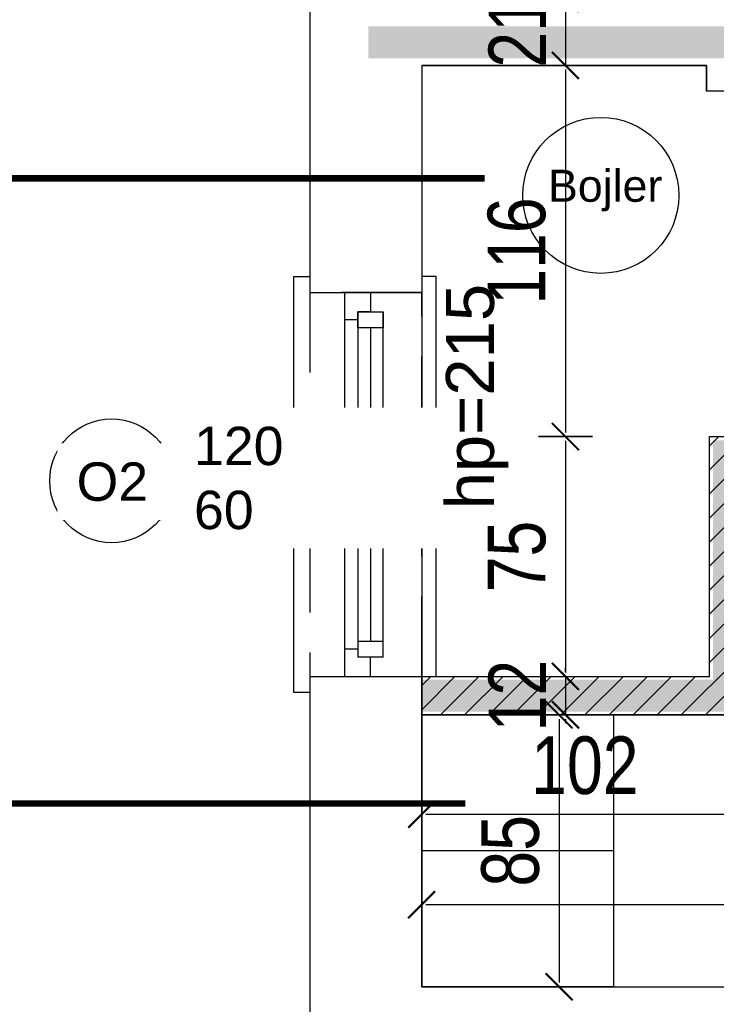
# Model space of a CAD drawing. Header units: millimetres. Extents: x -5941 to 19721, y -9230 to 6433.
# Tile 85 of 204: x 5061 to 5279, y -4045 to -3737. Entities that reach past the tile are written whole.
import ezdxf

# ---------------------------------------------------------------- set-up
doc = ezdxf.new("R2010")
doc.units = ezdxf.units.MM
doc.linetypes.add('DASHED', pattern=[0.75, 0.5, -0.25])
for name, color, linetype in [('A-KK-ODDYMIANIE', 11, 'Continuous'), ('A_drzwi', 3, 'Continuous'), ('A_hatch', 8, 'Continuous'), ('A_meble', 6, 'Continuous'), ('A_okno', 3, 'Continuous'), ('A_opis pom', 1, 'Continuous'), ('A_SC_MUROWANA_DZIAŁOWA', 42, 'Continuous'), ('A_scianazew', 42, 'Continuous'), ('a_sciany nowe', 2, 'Continuous'), ('A_wymiary', 55, 'Continuous')]:
    doc.layers.add(name, color=color, linetype=linetype)
doc.layers.add('A_POWIERZCHNIE', color=13, linetype='Continuous', plot=False)
doc.layers.add('A_WYMIAR_ZEW', color=55, linetype='Continuous', lineweight=15)
doc.styles.add('ARIAL', font='arial.ttf', dxfattribs={"width": 0.8})
doc.styles.get("Standard").update_dxf_attribs({"font": 'arial.ttf'})
doc.dimstyles.new('100', dxfattribs={"dimscale": 100, "dimtxt": 0.18, "dimasz": 0.013, "dimexe": 0.2, "dimexo": 0, "dimgap": 0.06, "dimtad": 1, "dimdec": 1, "dimrnd": 0.5, "dimzin": 12, "dimdsep": 46, "dimtxsty": 'ARIAL', "dimblk": 'wymiar', "dimcen": 0, "dimdle": 0.2, "dimse1": 1, "dimse2": 1, "dimclrd": 256, "dimclre": 40, "dimclrt": 3, "dimaunit": 1, "dimadec": 0, "dimazin": 0, "dimtfac": 0.4, "dimtdec": 1, "dimtix": 1, "dimtmove": 2, "dimatfit": 3, "dimldrblk": 'wymiar', "dimfxl": 0, "dimtvp": 0.88, "dimtolj": 1, "dimtzin": 12, "dimarcsym": 0})

# ---------------------------------------------------------------- blocks, each defined once
blk = doc.blocks.new('wymiar')
at = {"color": 0, "ltscale": 100}
blk.add_line((0, -6.5), (0, 6.5), dxfattribs=at)
at = {"color": 0, "ltscale": 100, "const_width": 0.5}
blk.add_lwpolyline([(-3.25, -3.25), (3.25, 3.25)], dxfattribs=at)
blk = doc.blocks.new('*D116')
at = {"layer": 'A_wymiary', "lineweight": -2}
blk.add_line((5467.73, -4013.44), (5188.33, -4013.44), dxfattribs=at)
at = {"layer": 'Defpoints', "color": 0}
for p in [(5469.03, -3967.48), (5187.03, -3996.48), (5187.03, -4013.44)]:
    blk.add_point(p, dxfattribs=at)
at = {"layer": 'A_wymiary', "lineweight": -2, "xscale": 1.3, "yscale": 1.3, "zscale": 1.3, "rotation": 180}
blk.add_blockref('wymiar', (5187.03, -4013.44), dxfattribs=at)
at = {"layer": 'A_wymiary', "lineweight": -2, "xscale": 1.3, "yscale": 1.3, "zscale": 1.3}
blk.add_blockref('wymiar', (5469.03, -4013.44), dxfattribs=at)
at = {"layer": 'A_wymiary', "color": 3, "insert": (5328.03, -3998.25), "char_height": 18, "attachment_point": 5, "style": 'ARIAL'}
blk.add_mtext('\\A1;282', dxfattribs=at)
blk = doc.blocks.new('*D131')
at = {"layer": 'A_wymiary', "lineweight": -2}
for p, q in [((5231.96, -3728.79), (5231.96, -3727.49)), ((5231.96, -3730.09), (5231.96, -3751.09)), ((5231.96, -3752.39), (5231.96, -3753.69))]:
    blk.add_line(p, q, dxfattribs=at)
at = {"layer": 'Defpoints', "color": 0}
for p in [(5231.53, -3730.09), (5231.96, -3751.09), (5231.96, -3751.09)]:
    blk.add_point(p, dxfattribs=at)
at = {"layer": 'A_wymiary', "lineweight": -2, "xscale": 1.3, "yscale": 1.3, "zscale": 1.3}
for p, rotation in [((5231.96, -3730.09), 270), ((5231.96, -3751.09), 90)]:
    blk.add_blockref('wymiar', p, dxfattribs=dict(at, rotation=rotation))
at = {"layer": 'A_wymiary', "color": 3, "insert": (5216.92, -3740.59), "char_height": 18, "attachment_point": 5, "rotation": 90, "style": 'ARIAL'}
blk.add_mtext('\\A1;21', dxfattribs=at)
blk = doc.blocks.new('*D132')
at = {"layer": 'A_wymiary', "lineweight": -2}
blk.add_line((5231.96, -3752.39), (5231.96, -3865.79), dxfattribs=at)
at = {"layer": 'Defpoints', "color": 0}
for p in [(5231.96, -3751.09), (5231.96, -3867.09), (5277.03, -3867.09)]:
    blk.add_point(p, dxfattribs=at)
at = {"layer": 'A_wymiary', "lineweight": -2, "xscale": 1.3, "yscale": 1.3, "zscale": 1.3}
for p, rotation in [((5231.96, -3751.09), 90), ((5231.96, -3867.09), 270)]:
    blk.add_blockref('wymiar', p, dxfattribs=dict(at, rotation=rotation))
at = {"layer": 'A_wymiary', "color": 3, "insert": (5216.77, -3809.09), "char_height": 18, "attachment_point": 5, "rotation": 90, "style": 'ARIAL'}
blk.add_mtext('\\A1;116', dxfattribs=at)
blk = doc.blocks.new('*D133')
at = {"layer": 'A_wymiary', "lineweight": -2}
blk.add_line((5231.96, -3868.39), (5231.96, -3940.79), dxfattribs=at)
at = {"layer": 'Defpoints', "color": 0}
for p in [(5277.03, -3867.09), (5231.96, -3942.09), (5277.03, -3942.09)]:
    blk.add_point(p, dxfattribs=at)
at = {"layer": 'A_wymiary', "lineweight": -2, "xscale": 1.3, "yscale": 1.3, "zscale": 1.3}
for p, rotation in [((5231.96, -3867.09), 90), ((5231.96, -3942.09), 270)]:
    blk.add_blockref('wymiar', p, dxfattribs=dict(at, rotation=rotation))
at = {"layer": 'A_wymiary', "color": 3, "insert": (5216.81, -3904.59), "char_height": 18, "attachment_point": 5, "rotation": 90, "style": 'ARIAL'}
blk.add_mtext('\\A1;75', dxfattribs=at)
blk = doc.blocks.new('*D134')
at = {"layer": 'A_wymiary', "lineweight": -2}
for p, q in [((5231.96, -3940.79), (5231.96, -3939.49)), ((5231.96, -3942.09), (5231.96, -3954.09)), ((5231.96, -3955.39), (5231.96, -3956.69))]:
    blk.add_line(p, q, dxfattribs=at)
at = {"layer": 'Defpoints', "color": 0}
for p in [(5277.03, -3942.09), (5231.96, -3954.09), (5276.01, -3954.09)]:
    blk.add_point(p, dxfattribs=at)
at = {"layer": 'A_wymiary', "lineweight": -2, "xscale": 1.3, "yscale": 1.3, "zscale": 1.3}
for p, rotation in [((5231.96, -3942.09), 270), ((5231.96, -3954.09), 90)]:
    blk.add_blockref('wymiar', p, dxfattribs=dict(at, rotation=rotation))
at = {"layer": 'A_wymiary', "color": 3, "insert": (5216.92, -3948.09), "char_height": 18, "attachment_point": 5, "rotation": 90, "style": 'ARIAL'}
blk.add_mtext('\\A1;12', dxfattribs=at)
blk = doc.blocks.new('*D135')
at = {"layer": 'A_wymiary', "lineweight": -2}
blk.add_line((5229.97, -3955.39), (5229.97, -4037.79), dxfattribs=at)
at = {"layer": 'Defpoints', "color": 0}
for p in [(5276.01, -3954.09), (5229.97, -4039.09), (5274.02, -4039.09)]:
    blk.add_point(p, dxfattribs=at)
at = {"layer": 'A_wymiary', "lineweight": -2, "xscale": 1.3, "yscale": 1.3, "zscale": 1.3}
for p, rotation in [((5229.97, -3954.09), 90), ((5229.97, -4039.09), 270)]:
    blk.add_blockref('wymiar', p, dxfattribs=dict(at, rotation=rotation))
at = {"layer": 'A_wymiary', "color": 3, "insert": (5214.78, -3996.59), "char_height": 18, "attachment_point": 5, "rotation": 90, "style": 'ARIAL'}
blk.add_mtext('\\A1;85', dxfattribs=at)
blk = doc.blocks.new('*D209')
at = {"layer": 'A_WYMIAR_ZEW', "lineweight": -2}
blk.add_line((4820.26, -3658.39), (4820.26, -3820.79), dxfattribs=at)
at = {"layer": 'Defpoints', "color": 0}
for p in [(5171.03, -3657.09), (4820.26, -3822.09), (5171.03, -3822.09)]:
    blk.add_point(p, dxfattribs=at)
at = {"layer": 'A_WYMIAR_ZEW', "lineweight": -2, "xscale": 1.3, "yscale": 1.3, "zscale": 1.3}
for p, rotation in [((4820.26, -3657.09), 90), ((4820.26, -3822.09), 270)]:
    blk.add_blockref('wymiar', p, dxfattribs=dict(at, rotation=rotation))
at = {"layer": 'A_WYMIAR_ZEW', "color": 3, "insert": (4805.07, -3739.59), "char_height": 18, "attachment_point": 5, "rotation": 90, "style": 'ARIAL'}
blk.add_mtext('\\A1;165', dxfattribs=at)
blk = doc.blocks.new('*D210')
at = {"layer": 'A_WYMIAR_ZEW', "lineweight": -2}
blk.add_line((4820.26, -3823.39), (4820.26, -3940.79), dxfattribs=at)
at = {"layer": 'Defpoints', "color": 0}
for p in [(5171.03, -3822.09), (4820.26, -3942.09), (5171.03, -3942.09)]:
    blk.add_point(p, dxfattribs=at)
at = {"layer": 'A_WYMIAR_ZEW', "lineweight": -2, "xscale": 1.3, "yscale": 1.3, "zscale": 1.3}
for p, rotation in [((4820.26, -3822.09), 90), ((4820.26, -3942.09), 270)]:
    blk.add_blockref('wymiar', p, dxfattribs=dict(at, rotation=rotation))
at = {"layer": 'A_WYMIAR_ZEW', "color": 3, "insert": (4805.07, -3882.09), "char_height": 18, "attachment_point": 5, "rotation": 90, "style": 'ARIAL'}
blk.add_mtext('\\A1;120', dxfattribs=at)
blk = doc.blocks.new('*D211')
at = {"layer": 'A_WYMIAR_ZEW', "lineweight": -2}
blk.add_line((4820.26, -3943.39), (4820.26, -4077.79), dxfattribs=at)
at = {"layer": 'Defpoints', "color": 0}
for p in [(5171.03, -3942.09), (4820.26, -4079.09), (5172.24, -4079.09)]:
    blk.add_point(p, dxfattribs=at)
at = {"layer": 'A_WYMIAR_ZEW', "lineweight": -2, "xscale": 1.3, "yscale": 1.3, "zscale": 1.3}
for p, rotation in [((4820.26, -3942.09), 90), ((4820.26, -4079.09), 270)]:
    blk.add_blockref('wymiar', p, dxfattribs=dict(at, rotation=rotation))
at = {"layer": 'A_WYMIAR_ZEW', "color": 3, "insert": (4805.07, -4010.59), "char_height": 18, "attachment_point": 5, "rotation": 90, "style": 'ARIAL'}
blk.add_mtext('\\A1;137', dxfattribs=at)
blk = doc.blocks.new('*D215')
at = {"layer": 'A_WYMIAR_ZEW', "lineweight": -2}
blk.add_line((4776.74, -4077.79), (4776.74, -3182.39), dxfattribs=at)
at = {"layer": 'Defpoints', "color": 0}
for p in [(4776.74, -3181.09), (5187.03, -3181.09), (5210.66, -4079.09)]:
    blk.add_point(p, dxfattribs=at)
at = {"layer": 'A_WYMIAR_ZEW', "lineweight": -2, "xscale": 1.3, "yscale": 1.3, "zscale": 1.3}
for p, rotation in [((4776.74, -3181.09), 90), ((4776.74, -4079.09), 270)]:
    blk.add_blockref('wymiar', p, dxfattribs=dict(at, rotation=rotation))
at = {"layer": 'A_WYMIAR_ZEW', "color": 3, "insert": (4761.55, -3630.09), "char_height": 18, "attachment_point": 5, "rotation": 90, "style": 'ARIAL'}
blk.add_mtext('\\A1;898', dxfattribs=at)
blk = doc.blocks.new('*D217')
at = {"layer": 'A_WYMIAR_ZEW', "lineweight": -2}
blk.add_line((4725.66, -2552.39), (4725.66, -4199.79), dxfattribs=at)
at = {"layer": 'Defpoints', "color": 0}
for p in [(5152.03, -2551.09), (4725.66, -4201.09), (5152.03, -4201.09)]:
    blk.add_point(p, dxfattribs=at)
at = {"layer": 'A_WYMIAR_ZEW', "lineweight": -2, "xscale": 1.3, "yscale": 1.3, "zscale": 1.3}
for p, rotation in [((4725.66, -2551.09), 90), ((4725.66, -4201.09), 270)]:
    blk.add_blockref('wymiar', p, dxfattribs=dict(at, rotation=rotation))
at = {"layer": 'A_WYMIAR_ZEW', "color": 3, "insert": (4710.47, -3376.09), "char_height": 18, "attachment_point": 5, "rotation": 90, "style": 'ARIAL'}
blk.add_mtext('\\A1;1650', dxfattribs=at)
blk = doc.blocks.new('*D232')
at = {"layer": 'A_WYMIAR_ZEW', "lineweight": -2}
blk.add_line((5188.33, -3985.14), (5287.73, -3985.14), dxfattribs=at)
at = {"layer": 'Defpoints', "color": 0}
for p in [(5289.03, -3954.09), (5187.03, -3968.61), (5289.03, -3985.14)]:
    blk.add_point(p, dxfattribs=at)
at = {"layer": 'A_WYMIAR_ZEW', "lineweight": -2, "xscale": 1.3, "yscale": 1.3, "zscale": 1.3, "rotation": 180}
blk.add_blockref('wymiar', (5187.03, -3985.14), dxfattribs=at)
at = {"layer": 'A_WYMIAR_ZEW', "lineweight": -2, "xscale": 1.3, "yscale": 1.3, "zscale": 1.3}
blk.add_blockref('wymiar', (5289.03, -3985.14), dxfattribs=at)
at = {"layer": 'A_WYMIAR_ZEW', "color": 3, "insert": (5238.03, -3969.95), "char_height": 18, "attachment_point": 5, "style": 'ARIAL'}
blk.add_mtext('\\A1;102', dxfattribs=at)

msp = doc.modelspace()

# ---------------------------------------------------------------- hatches: boundary and pattern name
at = {"layer": 'A_hatch'}
h = msp.add_hatch(dxfattribs=at)
h.set_pattern_fill('COMMON_BRICK', color=256, scale=2)
h.set_pattern_definition([(45, (-147.358, -25.2853), (-3.761808, 3.761808), [])])
h.paths.add_polyline_path([(5187.033, -3954.089), (5187.033, -3942.089), (5277.033, -3942.089), (5277.033, -3867.089), (5469.032, -3867.089), (5469.032, -3879.089), (5289.033, -3879.089), (5289.033, -3954.089)])
h.paths.add_polyline_path([(5420.032, -3206.085), (5420.032, -3443.085), (5469.032, -3443.085), (5469.032, -3506.085), (5481.032, -3506.085), (5481.032, -3443.085), (5496.032, -3443.085), (5496.032, -3431.085), (5432.032, -3431.085), (5432.032, -3309.085), (5432.032, -3206.085)])
h.paths.add_polyline_path([(5352.032, -3181.085), (5352.032, -3206.085), (5442.032, -3206.085), (5442.032, -3181.085)])
h.paths.add_polyline_path([(5596.032, -3443.085), (5596.032, -3431.085), (5632.032, -3431.085), (5632.032, -3443.085)])

# ---------------------------------------------------------------- linework, layer by layer
at = {"linetype": 'DASHED', "ltscale": 50}
msp.add_lwpolyline([(5187.032, -3822.085), (5152.032, -3822.088), (5152.032, -3942.085), (5187.032, -3942.085)], close=True, dxfattribs=at)
at = {"layer": 'A-KK-ODDYMIANIE', "const_width": 10}
for points in [[(5475.032, -3769.085), (5475.032, -3743.87), (5170.356, -3743.87)], [(5187.033, -3948.089), (5277.086, -3948.089), (5283.086, -3948.089), (5283.086, -3873.224), (5475.106, -3873.224), (5475.106, -3859.085)]]:
    msp.add_lwpolyline(points, dxfattribs=at)
at = {"layer": 'A_drzwi'}
msp.add_line((5109.466, -3880.93), (5209.979, -3880.93), dxfattribs=at)
msp.add_circle((5090.12, -3880.93), 19.347, dxfattribs=at)
at = {"layer": 'A_meble'}
msp.add_line((5247.033, -3996.587), (5187.033, -3996.587), dxfattribs=at)
msp.add_lwpolyline([(5187.033, -4039.085), (5187.033, -3954.089), (5247.033, -3954.089), (5247.033, -4039.085)], close=True, dxfattribs=at)
msp.add_circle((5243.021, -3791.687), 24.381, dxfattribs=at)
at = {"layer": 'A_okno'}
for p, q in [((5163.032, -3830.586, 0), (5163.032, -3822.086, 0)), ((5171.032, -3822.086, 0), (5171.032, -3828.086, 0)), ((5167.032, -3828.086, 0), (5175.032, -3828.086, 0)), ((5167.032, -3833.086, 0), (5167.032, -3828.086, 0)), ((5171.032, -3828.086, 0), (5167.032, -3828.086, 0)), ((5167.032, -3828.086, 0), (5167.032, -3884.589, -0.022)), ((5175.032, -3884.589, -0.023), (5175.032, -3828.086, 0)), ((5175.032, -3828.086, 0), (5175.032, -3833.086, 0)), ((5167.032, -3830.586, 0), (5163.032, -3830.586, 0)), ((5163.032, -3884.589, -0.022), (5163.032, -3830.586, 0)), ((5170.532, -3833.086, 0), (5167.032, -3833.086, 0)), ((5175.032, -3833.086, 0), (5167.032, -3833.086, 0)), ((5171.032, -3833.086, 0), (5171.032, -3884.589, -0.022)), ((5175.032, -3833.086, 0), (5171.532, -3833.086, 0)), ((5163.032, -3942.089, -0.047), (5163.032, -3884.589, -0.022)), ((5167.032, -3884.589, -0.022), (5167.032, -3936.089, -0.045)), ((5171.032, -3884.589, -0.022), (5171.032, -3931.089, -0.044)), ((5175.032, -3936.089, -0.046), (5175.032, -3884.589, -0.023)), ((5167.032, -3933.589, -0.044), (5163.032, -3933.589, -0.044)), ((5167.032, -3931.089, -0.044), (5175.032, -3931.089, -0.044)), ((5175.032, -3936.089, -0.044), (5167.032, -3936.089, -0.044)), ((5171.032, -3942.089, -0.044), (5171.032, -3936.089, -0.044))]:
    msp.add_line(p, q, dxfattribs=at)
for points in [[(5152.032, -3942.089), (5152.032, -3947.089), (5147.032, -3947.089), (5147.032, -3822.089), (5147.032, -3817.089), (5152.032, -3817.089)], [(5187.032, -3942.089), (5187.032, -3942.089), (5191.606, -3942.089), (5191.606, -3822.089), (5191.606, -3817.089), (5187.032, -3817.089)]]:
    msp.add_lwpolyline(points, dxfattribs=at)
at = {"layer": 'A_opis pom', "const_width": 2}
for points in [[(4878.595, -3786.357), (5206.758, -3786.357)], [(4878.595, -3981.8), (5200.649, -3981.8)]]:
    msp.add_lwpolyline(points, dxfattribs=at)
at = {"layer": 'A_POWIERZCHNIE'}
for points in [[(5187.033, -3942.089), (5277.033, -3942.089), (5277.033, -3867.089), (5469.032, -3867.089), (5469.032, -3751.085), (5379.032, -3751.085), (5379.032, -3759.085), (5276.032, -3759.085), (5276.032, -3751.085), (5187.032, -3751.085)], [(5187.032, -4039.085), (5469.032, -4039.085), (5469.032, -3879.089), (5289.033, -3879.089), (5289.033, -3954.089), (5187.033, -3954.089)]]:
    msp.add_lwpolyline(points, close=True, dxfattribs=at)
for points in [[(5152.032, -3822.085), (5187.032, -3822.085)], [(5152.032, -3942.085), (5187.032, -3942.085)]]:
    msp.add_lwpolyline(points, dxfattribs=at)
at = {"layer": 'A_SC_MUROWANA_DZIAŁOWA'}
for p in [(5276.032, -3751.085), (5379.032, -3759.085)]:
    msp.add_line(p, (5276.032, -3759.085), dxfattribs=at)
msp.add_lwpolyline([(5187.032, -3751.085), (5276.032, -3751.085)], dxfattribs=at)
at = {"layer": 'A_scianazew'}
for p, q in [((5152.032, -3657.089), (5152.032, -3822.085)), ((5152.032, -3942.085), (5152.032, -4079.085)), ((5192.032, -4039.085), (5187.032, -4039.085))]:
    msp.add_line(p, q, dxfattribs=at)
for points in [[(5187.032, -3751.085), (5187.032, -3822.085)], [(5187.032, -3942.085), (5187.032, -4039.085)], [(5192.032, -4039.085), (5307.032, -4039.085)]]:
    msp.add_lwpolyline(points, dxfattribs=at)
at = {"layer": 'a_sciany nowe'}
msp.add_line((5187.033, -3954.089), (5187.033, -3942.089), dxfattribs=at)
for points in [[(5187.033, -3942.089), (5277.033, -3942.089), (5277.033, -3867.089), (5469.032, -3867.089)], [(5187.033, -3954.089), (5289.033, -3954.089), (5289.033, -3879.089), (5469.032, -3879.089)]]:
    msp.add_lwpolyline(points, dxfattribs=at)

# ---------------------------------------------------------------- texts
at = {"layer": 'A_opis pom', "insert": (5226.522, -3783.688, 0.092), "char_height": 10, "width": 119.07531, "attachment_point": 1}
msp.add_mtext('Bojler', dxfattribs=at)
at = {"layer": 'A_opis pom', "insert": (5194.617, -3889.858, 0.092), "char_height": 15, "width": 119.07531, "attachment_point": 1, "rotation": 90}
msp.add_mtext('hp=215', dxfattribs=at)

# ---------------------------------------------------------------- dimensions: what is measured, and where the dimension line sits
at = {"layer": 'A_WYMIAR_ZEW'}
for base, p1, p2, picture, middle in [((4820.265, -3822.085), (5171.032, -3657.089, -0.044), (5171.032, -3822.085, 0), '*D209', (4805.074, -3739.587)), ((4820.265, -4079.085), (5171.032, -3942.089, -0.044), (5172.236, -4079.085), '*D211', (4805.068, -4010.587))]:
    dim = msp.add_linear_dim(base=base, p1=p1, p2=p2, angle=90, dimstyle='100', dxfattribs=at)
    dim.commit()
    dim.dimension.update_dxf_attribs({"geometry": picture, "text_midpoint": middle})
dim = msp.add_linear_dim(base=(5289.033, -3985.144), p1=(5187.033, -3968.606), p2=(5289.033, -3954.089), dimstyle='100', dxfattribs=at)
dim.commit()
dim.dimension.update_dxf_attribs({"geometry": '*D232', "text_midpoint": (5238.033, -3969.954)})
at = {"layer": 'A_wymiary'}
for base, p1, p2, picture, middle in [((5231.96, -3751.085), (5231.532, -3730.085), (5231.96, -3751.085), '*D131', (5216.923, -3740.585)), ((5231.96, -3867.089), (5231.96, -3751.085), (5277.033, -3867.089), '*D132', (5216.769, -3809.087)), ((5231.96, -3942.089), (5277.033, -3867.089), (5277.033, -3942.089), '*D133', (5216.806, -3904.589)), ((5231.96, -3954.089), (5277.033, -3942.089), (5276.014, -3954.089), '*D134', (5216.923, -3948.089)), ((5229.97, -4039.085), (5276.014, -3954.089), (5274.024, -4039.085), '*D135', (5214.78, -3996.587))]:
    dim = msp.add_linear_dim(base=base, p1=p1, p2=p2, angle=90, dimstyle='100', dxfattribs=at)
    dim.commit()
    dim.dimension.update_dxf_attribs({"geometry": picture, "text_midpoint": middle})
dim = msp.add_linear_dim(base=(5187.033, -4013.439), p1=(5469.032, -3967.478), p2=(5187.033, -3996.48), dimstyle='100', dxfattribs=at)
dim.commit()
dim.dimension.update_dxf_attribs({"geometry": '*D116', "text_midpoint": (5328.033, -3998.249)})

# ---------------------------------------------------------------- next in the draw order: texts
at = {"layer": 'A_drzwi', "char_height": 12, "width": 94.26262, "attachment_point": 1, "bg_fill": 2}
for s, insert in [('120\\P60', (5115.874, -3864.02)), ('O2', (5079.165, -3875.162))]:
    msp.add_mtext(s, dxfattribs=dict(at, insert=insert))

# ---------------------------------------------------------------- next in the draw order: dimensions: what is measured, and where the dimension line sits
at = {"layer": 'A_WYMIAR_ZEW'}
for base, p1, p2, picture, middle in [((4725.66, -4201.085), (5152.032, -2551.085), (5152.032, -4201.085), '*D217', (4710.47, -3376.085)), ((4776.737, -3181.085), (5210.658, -4079.085), (5187.032, -3181.085), '*D215', (4761.547, -3630.085)), ((4820.265, -3942.089), (5171.032, -3822.085, 0), (5171.032, -3942.089, -0.044), '*D210', (4805.074, -3882.087))]:
    dim = msp.add_linear_dim(base=base, p1=p1, p2=p2, angle=90, dimstyle='100', dxfattribs=at)
    dim.commit()
    dim.dimension.update_dxf_attribs({"geometry": picture, "text_midpoint": middle})

doc.saveas('drawing.dxf')
